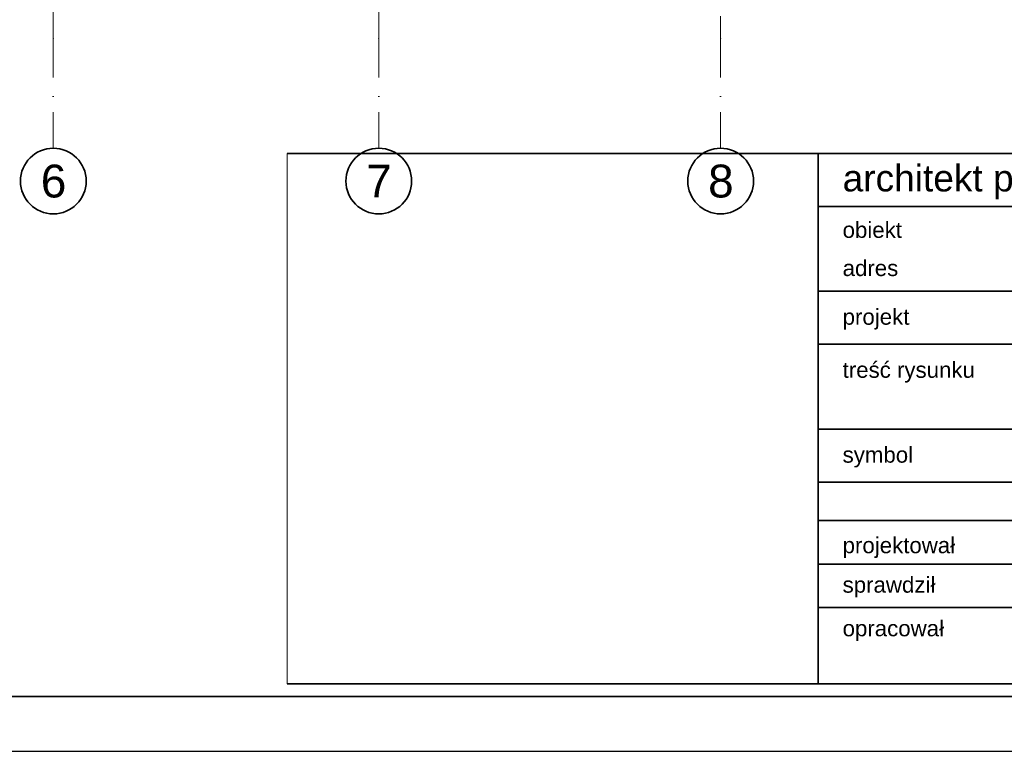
# Model space of a CAD drawing. Header units: millimetres. Extents: x 82175 to 237000, y 24756 to 471700.
# Tile 249 of 256: x 116113 to 125099, y 441492 to 448174. Entities that reach past the tile are written whole.
import ezdxf

# ---------------------------------------------------------------- set-up
doc = ezdxf.new("R2010")
doc.units = ezdxf.units.MM
doc.header["$XCLIPFRAME"] = 2
doc.linetypes.add('Kropki i Kreski', pattern=[6.702778, 3.527778, -1.763889, 0, -1.411111])
doc.layers.add('arch tabela_Nr_Pióra__100', color=7, linetype='Continuous', lineweight=20)
doc.layers.add('CP_FRREF', color=251, linetype='Continuous', lineweight=35)
doc.layers.add('CP_LINENORM', color=253, linetype='Continuous')
doc.layers.add('Konstrukcja - Siatka mod', color=8, linetype='Continuous')
doc.styles.add('STYL_AUTOMATYCZNY_1', font='arial.ttf')
picture_1 = doc.add_image_def('image1.tif', size_in_pixel=(2126, 2126))

msp = doc.modelspace()

# ---------------------------------------------------------------- linework, layer by layer
at = {"color": 7, "linetype": 'Continuous', "lineweight": 35}
for p, q in [((118554.2, 446953), (136554.2, 446953)), ((119329.7, 446953), (136286.4, 446953)), ((123399.5, 442108.2), (123399.5, 446953)), ((123399.5, 446468.5), (134325.5, 446468.5)), ((123399.5, 445693.3), (136554.2, 445693.3)), ((123399.5, 445208.9), (134325.5, 445208.9)), ((123399.5, 444433.7), (134325.5, 444433.7)), ((123399.5, 443949.2), (136554.2, 443949.2)), ((123399.5, 443599.5), (134325.5, 443599.5)), ((123399.5, 443201.8), (130384.2, 443201.8)), ((123399.5, 442804.1), (134325.5, 442804.1)), ((118554.2, 442108.2), (136554.2, 442108.2))]:
    msp.add_line(p, q, dxfattribs=at)
at = {"layer": 'CP_FRREF'}
msp.add_line((83674.5, 441992), (136674.5, 441992), dxfattribs=at)
at = {"layer": 'CP_LINENORM', "linetype": 'Continuous'}
msp.add_line((82174.5, 441492), (137174.5, 441492), dxfattribs=at)
at = {"layer": 'Konstrukcja - Siatka mod', "color": 8, "linetype": 'Kropki i Kreski', "lineweight": 13, "ltscale": 100}
for p, q in [((116420, 448000), (116420, 464964.8)), ((119390, 448000), (119390, 464964.8)), ((122510, 464964.8), (122510, 448000)), ((116420, 448000), (116420, 447000)), ((119390, 448000), (119390, 447000)), ((122510, 448000), (122510, 447000))]:
    msp.add_line(p, q, dxfattribs=at)
at = {"layer": 'Konstrukcja - Siatka mod', "color": 8, "linetype": 'Continuous', "lineweight": 35, "ltscale": 100}
for centre in [(116420, 446700), (119390, 446700), (122510, 446700)]:
    msp.add_circle(centre, 300, dxfattribs=at)
at = {"layer": 'Konstrukcja - Siatka mod', "color": 8, "linetype": 'Kropki i Kreski', "lineweight": 13, "ltscale": 100}
for p in [(116420, 448000), (116420, 448000), (119390, 448000), (119390, 448000), (122510, 448000), (122510, 448000)]:
    msp.add_point(p, dxfattribs=at)

# ---------------------------------------------------------------- texts
at = {"color": 7, "linetype": 'Continuous', "lineweight": 35, "attachment_point": 4, "style": 'STYL_AUTOMATYCZNY_1'}
for s, insert, char_height in [('\\A1;{\\pql;\\fArial|b0|i0|c238|p0;\\W1.000000;architekt prowadzący}', (123623.2, 446689.8), 242.239), ('\\A1;{\\pql;\\fArial|b0|i0|c238|p0;\\W1.000000;obiekt}', (123623.2, 446252.8), 145.344), ('\\A1;{\\pql;\\fArial|b0|i0|c238|p0;\\W1.000000;adres}', (123623.2, 445904), 145.344), ('\\A1;{\\pql;\\fArial|b0|i0|c238|p0;\\W1.000000;projekt}', (123623.2, 445438.5), 145.344), ('\\A1;{\\pql;\\fArial|b0|i0|c238|p0;\\W1.000000;treść rysunku}', (123623.2, 444954), 145.344), ('\\A1;{\\pql;\\fArial|b0|i0|c238|p0;\\W1.000000;symbol}', (123623.2, 444178.8), 145.344), ('\\pxql;\\fArial|b0|i0|c238|p0;\\A1;projektował', (123623.2, 443351.9), 145.344), ('\\A1;{\\pql;\\fArial|b0|i0|c238|p0;\\W1.000000;sprawdził}', (123623.2, 442991.5), 145.344), ('\\pxql;\\fArial|b0|i0|c238|p0;\\A1;opracował', (123623.2, 442593.3), 145.344)]:
    msp.add_mtext(s, dxfattribs=dict(at, insert=insert, char_height=char_height))
at = {"layer": 'Konstrukcja - Siatka mod', "color": 8, "linetype": 'Continuous', "lineweight": 13, "char_height": 300, "attachment_point": 1, "style": 'STYL_AUTOMATYCZNY_1'}
for s, insert in [('\\A1;{\\pql;\\pt0;\\fArial|b0|i0|c238|p0;\\W1.000000;6}', (116305.6, 446850)), ('\\A1;{\\pql;\\pt0;\\fArial|b0|i0|c238|p0;\\W1.000000;7}', (119275.6, 446850)), ('\\A1;{\\pql;\\pt0;\\fArial|b0|i0|c238|p0;\\W1.000000;8}', (122395.6, 446850))]:
    msp.add_mtext(s, dxfattribs=dict(at, insert=insert))

# ---------------------------------------------------------------- pictures from other files: only their frames are drawn
at = {"layer": 'arch tabela_Nr_Pióra__100', "linetype": 'Continuous'}
image = msp.add_image(picture_1, insert=(118554.2, 442108.2), size_in_units=(5000, 5000), dxfattribs=at)
image.set_boundary_path([(-0.5, 65.5), (2059.76, 2125.5)])

doc.saveas('drawing.dxf')
